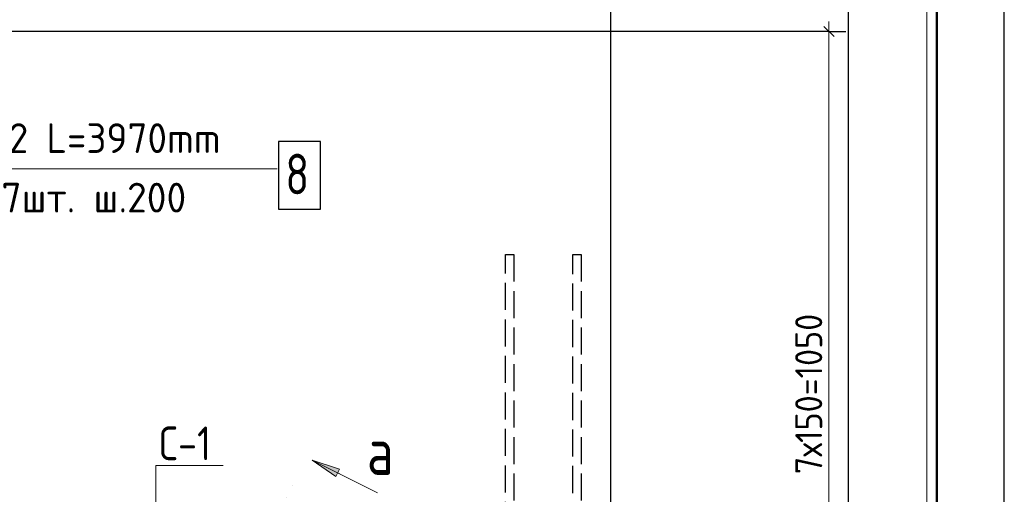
# Model space of a CAD drawing. Header units: millimetres. Extents: x 0 to 21000, y -5 to 14850.
# Tile 17 of 18: x 17356 to 21000, y 10118 to 11873. Entities that reach past the tile are written whole.
import ezdxf

# ---------------------------------------------------------------- set-up
doc = ezdxf.new("R2010")
doc.units = ezdxf.units.MM
doc.linetypes.add('______2', pattern=[135, 100, -35])
doc.linetypes.add('______9', pattern=[50, 0, -50])
for name, color, linetype, lineweight in [('Standard', 7, 'Continuous', 25), ('Выпуски арматуры Г-обр.', 7, 'Continuous', 25), ('Общий01', 7, 'Continuous', 13), ('Позиционная метка линия выноска', 7, 'Continuous', 13), ('Размерная линия_ общее', 7, 'Continuous', 13), ('Текст_ общее', 7, 'Continuous', 25)]:
    doc.layers.add(name, color=color, linetype=linetype, lineweight=lineweight)
doc.styles.add('ISOCPEUR', font='txt')

msp = doc.modelspace()

# ---------------------------------------------------------------- hatches: boundary and pattern name
at = {"layer": 'Общий01', "linetype": 'Continuous', "lineweight": 13, "transparency": 33554687}
msp.add_hatch(color=7, dxfattribs=at).paths.add_polyline_path([(18525.7, 10183.9), (18438.5, 10244.3), (18539.1, 10210.8)], flags=16)

# ---------------------------------------------------------------- linework, layer by layer
at = {"color": 7, "linetype": 'Continuous', "lineweight": 25, "transparency": 33554687}
msp.add_lwpolyline([(18313.9, 11172.3), (18468.9, 11172.3), (18468.9, 11422.3), (18313.9, 11422.3), (18313.9, 11172.3)], dxfattribs=at)
at = {"layer": 'Standard', "color": 7, "linetype": 'Continuous', "lineweight": 13, "transparency": 33554687}
msp.add_line((21000, -5), (21000, 14815.8), dxfattribs=at)
at = {"layer": 'Standard', "color": 7, "linetype": 'Continuous', "lineweight": 35, "transparency": 33554687}
for p, q in [((20750, 13800), (20750, 10250)), ((20750, 13600), (20750, 10050))]:
    msp.add_line(p, q, dxfattribs=at)
at = {"layer": 'Standard', "color": 7, "linetype": 'Continuous', "lineweight": 50, "transparency": 33554687}
msp.add_line((20750, 13550), (20750, 11600), dxfattribs=at)
at = {"layer": 'Standard', "color": 7, "linetype": 'Continuous', "lineweight": 25, "transparency": 33554687}
msp.add_lwpolyline([(0, 0), (21000, 0), (21000, 14850), (0, 14850), (0, 0)], close=True, dxfattribs=at)
at = {"layer": 'Standard', "color": 7, "linetype": 'Continuous', "lineweight": 50, "transparency": 33554687}
msp.add_lwpolyline([(1000, 14600), (20750, 14600), (20750, 250), (1000, 250), (1000, 14600)], close=True, dxfattribs=at)
at = {"layer": 'Standard', "color": 7, "linetype": 'Continuous', "lineweight": 13, "transparency": 33554687}
msp.add_lwpolyline([(20713.3, 14601.7), (7749.4, 14601.7), (7749.4, 6187.1), (20713.3, 6187.1), (20713.3, 14601.7)], dxfattribs=at)
at = {"layer": 'Standard', "color": 254, "linetype": 'Continuous', "lineweight": 25, "true_color": 0xc4c4ff, "transparency": 33554687}
msp.add_lwpolyline([(9692.1, 7392), (20423.8, 7392), (20423.8, 12433.9), (9692.1, 12433.9), (9692.1, 7392)], dxfattribs=at)
at = {"layer": 'Выпуски арматуры Г-обр.', "color": 251, "linetype": '______2', "lineweight": 25, "true_color": 0x656565, "transparency": 33554687}
for points in [[(19184.3, 11004.5), (19184.3, 8232.4), (19181.7, 8213.6), (19175.2, 8194), (19165.1, 8176), (19152.7, 8161.1), (19137.8, 8148.7), (19119.8, 8138.6), (19100.2, 8132.1), (19081.4, 8129.5), (18274.3, 8129.5), (18274.3, 8159.5), (19079.3, 8159.5), (19093.4, 8161.5), (19107.7, 8166.2), (19120.7, 8173.5), (19131.4, 8182.4), (19140.3, 8193.1), (19147.6, 8206.1), (19152.3, 8220.4), (19154.3, 8234.5), (19154.3, 11004.5), (19184.3, 11004.5)], [(19433.5, 11004.5), (19433.5, 8234.5), (19435.4, 8220.4), (19440.1, 8206.1), (19447.5, 8193.1), (19456.3, 8182.4), (19467, 8173.5), (19480.1, 8166.2), (19494.4, 8161.5), (19508.4, 8159.5), (20188.8, 8159.5), (20188.8, 8129.5), (19506.4, 8129.5), (19487.5, 8132.1), (19467.9, 8138.6), (19449.9, 8148.7), (19435, 8161.1), (19422.6, 8176), (19412.5, 8194), (19406.1, 8213.6), (19403.5, 8232.4), (19403.5, 11004.5), (19433.5, 11004.5)]]:
    msp.add_lwpolyline(points, dxfattribs=at)
at = {"layer": 'Общий01', "color": 7, "linetype": 'Continuous', "lineweight": 13, "transparency": 33554687}
for p, q in [((18438.5, 10244.3), (18680, 10123.6)), ((18438.5, 10244.3), (18438.5, 10244.3)), ((18438.5, 10244.3), (18438.5, 10244.3)), ((18438.5, 10244.3), (18438.5, 10244.3)), ((18438.5, 10244.3), (18539.1, 10210.8)), ((18525.7, 10183.9), (18438.5, 10244.3)), ((18539.1, 10210.8), (18525.7, 10183.9)), ((18532.4, 10197.4), (18539.1, 10194))]:
    msp.add_line(p, q, dxfattribs=at)
at = {"layer": 'Общий01', "color": 7, "linetype": '______9', "lineweight": 13, "transparency": 33554687}
msp.add_line((17829, 9073.7), (18384.8, 10185.3), dxfattribs=at)
at = {"layer": 'Позиционная метка линия выноска', "color": 7, "linetype": 'Continuous', "lineweight": 13, "transparency": 33554687}
for points in [[(18309.2, 11321.5), (15484.2, 11321.5), (15484.2, 10772.3)], [(18109.4, 10224.7), (17859.4, 10224.7), (17859.4, 9892)]]:
    msp.add_lwpolyline(points, dxfattribs=at)
at = {"layer": 'Размерная линия_ общее', "color": 253, "linetype": 'Continuous', "lineweight": -3, "true_color": 0xa0a0a0, "transparency": 33554687}
for p, q in [((19543, 12608.6), (19543, 9254.5)), ((20351.1, 11829.5), (14343, 11829.5)), ((20351.1, 11829.5), (20288.6, 11829.5)), ((20351.1, 11829.5), (20413.6, 11829.5))]:
    msp.add_line(p, q, dxfattribs=at)
at = {"layer": 'Размерная линия_ общее', "color": 7, "linetype": 'Continuous', "lineweight": 25, "transparency": 33554687}
msp.add_line((20369.9, 11810.8), (20332.4, 11848.3), dxfattribs=at)
at = {"layer": 'Размерная линия_ общее', "color": 7, "linetype": 'Continuous', "lineweight": 13, "transparency": 33554687}
for p, q in [((20351.1, 11829.5), (20351.1, 11867)), ((20351.1, 9204.5), (20351.1, 11829.5))]:
    msp.add_line(p, q, dxfattribs=at)

# ---------------------------------------------------------------- texts
at = {"color": 7, "linetype": 'Continuous', "lineweight": 13, "transparency": 33554687, "attachment_point": 7, "style": 'ISOCPEUR'}
for s, insert, char_height, width in [('\\W0.96;ø12 L=3970mm ', (17178.1, 11380.1), 110, 1075.261), ('\\W0.78;8', (18338.9, 11227.3), 150, 163.213), ('\\W0.97;7шт. ш.200 ', (17288.1, 11160.1), 110, 856.165)]:
    msp.add_mtext(s, dxfattribs=dict(at, insert=insert, char_height=char_height, width=width))
at = {"layer": 'Общий01', "color": 7, "linetype": 'Continuous', "lineweight": 35, "transparency": 33554687, "insert": (18640.9, 10189.4), "char_height": 175, "width": 209.898, "attachment_point": 7, "style": 'ISOCPEUR'}
msp.add_mtext('\\W0.80;а', dxfattribs=at)
at = {"layer": 'Размерная линия_ общее', "color": 7, "linetype": 'Continuous', "lineweight": 18, "transparency": 33554687, "insert": (20326.1, 10192), "char_height": 100, "width": 705.361, "attachment_point": 7, "rotation": 90, "style": 'ISOCPEUR'}
msp.add_mtext('\\W0.92;7х150=1050', dxfattribs=at)
at = {"layer": 'Текст_ общее', "color": 7, "linetype": 'Continuous', "lineweight": 25, "transparency": 33554687, "insert": (17871.9, 10243.5), "char_height": 125, "width": 288.956, "attachment_point": 7, "style": 'ISOCPEUR'}
msp.add_mtext('\\W0.83;С-1', dxfattribs=at)

doc.saveas('drawing.dxf')
